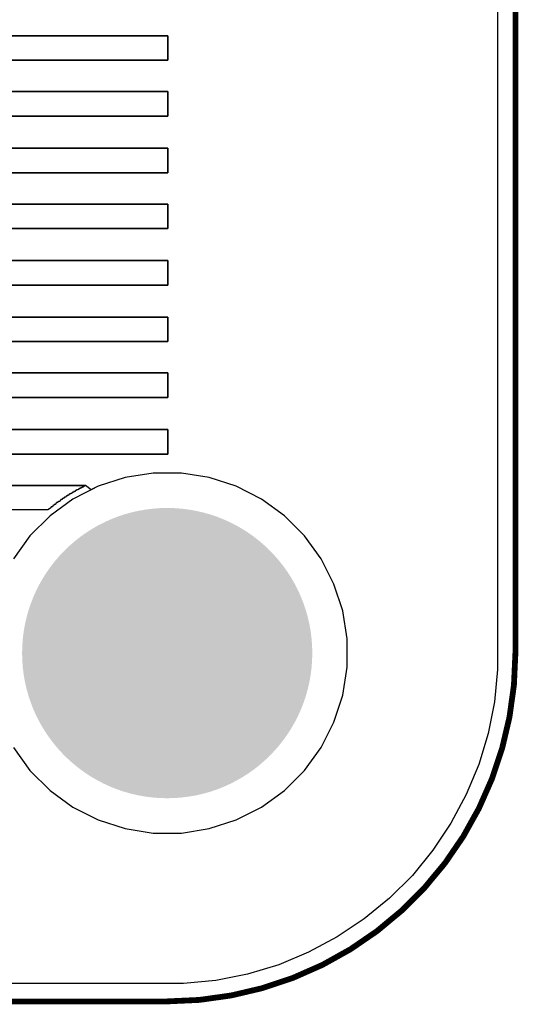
# Model space of a CAD drawing. Header units: inches. Extents: x 0 to 140, y 0 to 140.
# Tile 33 of 42: x 131.46 to 140.05, y -0.05 to 16.91. Entities that reach past the tile are written whole.
import ezdxf

# ---------------------------------------------------------------- set-up
doc = ezdxf.new("R2010")
doc.units = ezdxf.units.IN
for name, color, linetype in [('Board', 56, 'Continuous'), ('BOTTOM', 5, 'Continuous'), ('Bottom Solder', 6, 'Continuous'), ('Pad Holes', 156, 'Continuous'), ('TOP', 1, 'Continuous'), ('Top Solder', 216, 'Continuous')]:
    doc.layers.add(name, color=color, linetype=linetype)

msp = doc.modelspace()

# ---------------------------------------------------------------- hatches: boundary and pattern name
at = {"layer": 'BOTTOM'}
h = msp.add_hatch(color=5, dxfattribs=at)
edge = h.paths.add_edge_path()
edge.add_arc((134, 6), 1.5, 0, 360)
at = {"layer": 'Bottom Solder'}
h = msp.add_hatch(color=6, dxfattribs=at)
edge = h.paths.add_edge_path()
edge.add_arc((134, 6), 2.5, 0, 360)
at = {"layer": 'Pad Holes'}
h = msp.add_hatch(color=7, dxfattribs=at)
edge = h.paths.add_edge_path()
edge.add_arc((134, 6), 1.75, 0, 360)
at = {"layer": 'TOP'}
h = msp.add_hatch(color=1, dxfattribs=at)
edge = h.paths.add_edge_path()
edge.add_arc((134, 6), 1.5, 0, 360)
at = {"layer": 'Top Solder'}
h = msp.add_hatch(color=216, dxfattribs=at)
edge = h.paths.add_edge_path()
edge.add_arc((134, 6), 2.5, 0, 360)

# ---------------------------------------------------------------- linework, layer by layer
at = {"layer": 'Board', "const_width": 0.1}
for points in [[(140, 6), (140, 134)], [(6, 0), (134, 0)]]:
    msp.add_lwpolyline(points, dxfattribs=at)
msp.add_lwpolyline([(140, 6, -0.414214), (134, 0)], format="xyb", dxfattribs=at)
at = {"layer": 'Board', "const_width": 0.05}
for points in [[(139.975, 6, 1), (140.025, 6, 1)], [(139.975, 6, 1), (140.025, 6, 1)], [(133.975, 0, 1), (134.025, 0, 1)], [(133.975, 0, 1), (134.025, 0, 1)]]:
    msp.add_lwpolyline(points, format="xyb", close=True, dxfattribs=at)
at = {"layer": 'BOTTOM'}
for p, q in [((139.694, 134), (139.694, 6)), ((118.009, 16.636), (134.01, 16.636)), ((134.01, 16.636), (118.009, 16.636)), ((134.01, 16.636), (134.01, 16.213)), ((134.01, 16.213), (134.01, 16.636)), ((134.01, 16.213), (118.009, 16.213)), ((118.009, 16.213), (134.01, 16.213)), ((134.01, 15.673), (118.009, 15.673)), ((120.242, 15.673), (134.01, 15.673)), ((134.01, 15.673), (134.01, 15.25)), ((134.01, 15.25), (134.01, 15.673)), ((134.01, 15.25), (118.009, 15.25)), ((118.009, 15.25), (134.01, 15.25)), ((118.009, 14.7), (134.01, 14.7)), ((134.01, 14.7), (118.009, 14.7)), ((134.01, 14.7), (134.01, 14.276)), ((134.01, 14.276), (134.01, 14.7)), ((134.01, 14.276), (118.009, 14.276)), ((118.009, 14.276), (134.01, 14.276)), ((118.009, 13.736), (134.01, 13.736)), ((134.01, 13.736), (118.009, 13.736)), ((134.01, 13.736), (134.01, 13.313)), ((134.01, 13.313), (134.01, 13.736)), ((134.01, 13.313), (118.009, 13.313)), ((118.009, 13.313), (134.01, 13.313)), ((118.009, 12.763), (134.01, 12.763)), ((134.01, 12.763), (118.009, 12.763)), ((134.01, 12.763), (134.01, 12.34)), ((134.01, 12.34), (134.01, 12.763)), ((134.01, 12.34), (118.009, 12.34)), ((118.009, 12.34), (134.01, 12.34)), ((118.009, 11.789), (134.01, 11.789)), ((134.01, 11.789), (118.009, 11.789)), ((134.01, 11.789), (134.01, 11.366)), ((134.01, 11.366), (134.01, 11.789)), ((134.01, 11.366), (118.009, 11.366)), ((118.009, 11.366), (134.01, 11.366)), ((118.009, 10.826), (134.01, 10.826)), ((134.01, 10.826), (118.009, 10.826)), ((134.01, 10.826), (134.01, 10.403)), ((134.01, 10.403), (134.01, 10.826)), ((134.01, 10.403), (118.009, 10.403)), ((118.009, 10.403), (134.01, 10.403)), ((118.009, 9.853), (134.01, 9.853)), ((134.01, 9.853), (118.009, 9.853)), ((134.01, 9.853), (134.01, 9.429)), ((134.01, 9.429), (134.01, 9.853)), ((134.01, 9.429), (118.009, 9.429)), ((118.009, 9.429), (134.01, 9.429)), ((133.274, 9.023), (132.81, 8.873)), ((133.756, 9.1), (133.274, 9.023)), ((134.244, 9.1), (133.756, 9.1)), ((134.726, 9.023), (134.244, 9.1)), ((135.19, 8.873), (134.726, 9.023)), ((119.416, 8.89), (132.592, 8.89)), ((132.335, 8.89), (119.673, 8.89)), ((132.592, 8.89), (132.335, 8.89)), ((132.486, 8.826), (132.465, 8.826)), ((132.465, 8.826), (132.465, 8.815)), ((132.507, 8.837), (132.486, 8.837)), ((132.486, 8.837), (132.486, 8.826)), ((132.529, 8.847), (132.507, 8.847)), ((132.507, 8.847), (132.507, 8.837)), ((132.55, 8.858), (132.529, 8.858)), ((132.529, 8.858), (132.529, 8.847)), ((132.571, 8.868), (132.55, 8.868)), ((132.55, 8.868), (132.55, 8.858)), ((132.592, 8.879), (132.571, 8.879)), ((132.571, 8.879), (132.571, 8.868)), ((132.592, 8.89), (132.592, 8.879)), ((132.691, 8.812), (132.592, 8.89)), ((132.592, 8.89), (132.592, 8.89)), ((132.81, 8.873), (132.691, 8.812)), ((135.625, 8.651), (135.19, 8.873)), ((132.2, 8.657), (132.19, 8.657)), ((132.19, 8.657), (132.19, 8.646)), ((132.222, 8.667), (132.2, 8.667)), ((132.2, 8.667), (132.2, 8.657)), ((132.232, 8.678), (132.222, 8.678)), ((132.222, 8.678), (132.222, 8.667)), ((132.253, 8.688), (132.232, 8.688)), ((132.232, 8.688), (132.232, 8.678)), ((132.264, 8.699), (132.253, 8.699)), ((132.253, 8.699), (132.253, 8.688)), ((132.285, 8.71), (132.264, 8.71)), ((132.264, 8.71), (132.264, 8.699)), ((132.306, 8.72), (132.285, 8.72)), ((132.285, 8.72), (132.285, 8.71)), ((132.317, 8.731), (132.306, 8.731)), ((132.306, 8.731), (132.306, 8.72)), ((132.338, 8.741), (132.317, 8.741)), ((132.317, 8.741), (132.317, 8.731)), ((132.359, 8.752), (132.338, 8.752)), ((132.338, 8.752), (132.338, 8.741)), ((132.37, 8.763), (132.359, 8.763)), ((132.359, 8.763), (132.359, 8.752)), ((132.391, 8.773), (132.37, 8.773)), ((132.37, 8.773), (132.37, 8.763)), ((132.412, 8.784), (132.391, 8.784)), ((132.391, 8.784), (132.391, 8.773)), ((132.423, 8.794), (132.412, 8.794)), ((132.412, 8.794), (132.412, 8.784)), ((132.444, 8.805), (132.423, 8.805)), ((132.423, 8.805), (132.423, 8.794)), ((132.465, 8.815), (132.444, 8.815)), ((132.444, 8.815), (132.444, 8.805)), ((136.02, 8.364), (135.625, 8.651)), ((131.978, 8.487), (131.968, 8.487)), ((131.968, 8.487), (131.968, 8.477)), ((131.989, 8.498), (131.978, 8.498)), ((131.978, 8.498), (131.978, 8.487)), ((131.999, 8.509), (131.989, 8.509)), ((131.989, 8.509), (131.989, 8.498)), ((132.021, 8.519), (131.999, 8.519)), ((131.999, 8.519), (131.999, 8.509)), ((132.031, 8.53), (132.021, 8.53)), ((132.021, 8.53), (132.021, 8.519)), ((132.042, 8.54), (132.031, 8.54)), ((132.031, 8.54), (132.031, 8.53)), ((132.052, 8.551), (132.042, 8.551)), ((132.042, 8.551), (132.042, 8.54)), ((132.073, 8.561), (132.052, 8.561)), ((132.052, 8.561), (132.052, 8.551)), ((132.084, 8.572), (132.073, 8.572)), ((132.073, 8.572), (132.073, 8.561)), ((132.095, 8.583), (132.084, 8.583)), ((132.084, 8.583), (132.084, 8.572)), ((132.116, 8.593), (132.095, 8.593)), ((132.095, 8.593), (132.095, 8.583)), ((132.126, 8.604), (132.116, 8.604)), ((132.116, 8.604), (132.116, 8.593)), ((132.148, 8.614), (132.126, 8.614)), ((132.126, 8.614), (132.126, 8.604)), ((132.158, 8.625), (132.148, 8.625)), ((132.148, 8.625), (132.148, 8.614)), ((132.169, 8.636), (132.158, 8.636)), ((132.158, 8.636), (132.158, 8.625)), ((132.19, 8.646), (132.169, 8.646)), ((132.169, 8.646), (132.169, 8.636)), ((131.947, 8.466), (126.041, 8.466)), ((131.968, 8.477), (131.947, 8.477)), ((131.947, 8.477), (131.947, 8.466)), ((136.365, 8.019), (136.02, 8.364)), ((136.651, 7.624), (136.365, 8.019)), ((136.873, 7.19), (136.651, 7.624)), ((137.024, 6.726), (136.873, 7.19)), ((137.1, 6.244), (137.024, 6.726)), ((137.1, 5.756), (137.1, 6.244)), ((139.694, 6), (139.694, 5.72)), ((137.024, 5.274), (137.1, 5.756)), ((139.694, 5.72), (139.639, 5.163)), ((136.873, 4.81), (137.024, 5.274)), ((139.639, 5.163), (139.53, 4.615)), ((136.651, 4.375), (136.873, 4.81)), ((139.53, 4.615), (139.368, 4.079)), ((131.349, 4.375), (131.635, 3.98)), ((136.365, 3.98), (136.651, 4.375)), ((139.368, 4.079), (139.154, 3.563)), ((131.635, 3.98), (131.981, 3.635)), ((136.02, 3.635), (136.365, 3.98)), ((131.981, 3.635), (132.375, 3.348)), ((135.625, 3.348), (136.02, 3.635)), ((139.154, 3.563), (138.89, 3.069)), ((132.375, 3.348), (132.81, 3.127)), ((135.19, 3.127), (135.625, 3.348)), ((132.81, 3.127), (133.274, 2.976)), ((134.726, 2.976), (135.19, 3.127)), ((138.89, 3.069), (138.579, 2.604)), ((133.274, 2.976), (133.756, 2.9)), ((133.756, 2.9), (134.244, 2.9)), ((134.244, 2.9), (134.726, 2.976)), ((138.579, 2.604), (138.224, 2.171)), ((138.224, 2.171), (137.829, 1.776)), ((137.829, 1.776), (137.396, 1.421)), ((137.396, 1.421), (136.931, 1.11)), ((136.931, 1.11), (136.437, 0.846)), ((136.437, 0.846), (135.921, 0.632)), ((135.921, 0.632), (135.385, 0.47)), ((134.837, 0.361), (134.28, 0.306)), ((135.385, 0.47), (134.837, 0.361)), ((134.28, 0.306), (5.72, 0.306))]:
    msp.add_line(p, q, dxfattribs=at)
at = {"layer": 'Bottom Solder'}
for p, q in [((118.009, 16.636), (134.01, 16.636)), ((134.01, 16.636), (134.01, 16.213)), ((134.01, 16.213), (118.009, 16.213)), ((120.242, 15.673), (134.01, 15.673)), ((134.01, 15.673), (134.01, 15.25)), ((134.01, 15.25), (118.009, 15.25)), ((118.009, 14.7), (134.01, 14.7)), ((134.01, 14.7), (134.01, 14.276)), ((134.01, 14.276), (118.009, 14.276)), ((118.009, 13.736), (134.01, 13.736)), ((134.01, 13.736), (134.01, 13.313)), ((134.01, 13.313), (118.009, 13.313)), ((118.009, 12.763), (134.01, 12.763)), ((134.01, 12.763), (134.01, 12.34)), ((134.01, 12.34), (118.009, 12.34)), ((118.009, 11.789), (134.01, 11.789)), ((134.01, 11.789), (134.01, 11.366)), ((134.01, 11.366), (118.009, 11.366)), ((118.009, 10.826), (134.01, 10.826)), ((134.01, 10.826), (134.01, 10.403)), ((134.01, 10.403), (118.009, 10.403)), ((118.009, 9.853), (134.01, 9.853)), ((134.01, 9.853), (134.01, 9.429)), ((134.01, 9.429), (118.009, 9.429)), ((119.416, 8.89), (132.592, 8.89)), ((132.486, 8.826), (132.465, 8.826)), ((132.465, 8.826), (132.465, 8.815)), ((132.507, 8.837), (132.486, 8.837)), ((132.486, 8.837), (132.486, 8.826)), ((132.529, 8.847), (132.507, 8.847)), ((132.507, 8.847), (132.507, 8.837)), ((132.55, 8.858), (132.529, 8.858)), ((132.529, 8.858), (132.529, 8.847)), ((132.571, 8.868), (132.55, 8.868)), ((132.55, 8.868), (132.55, 8.858)), ((132.592, 8.879), (132.571, 8.879)), ((132.571, 8.879), (132.571, 8.868)), ((132.592, 8.89), (132.592, 8.879)), ((132.2, 8.657), (132.19, 8.657)), ((132.19, 8.657), (132.19, 8.646)), ((132.222, 8.667), (132.2, 8.667)), ((132.2, 8.667), (132.2, 8.657)), ((132.232, 8.678), (132.222, 8.678)), ((132.222, 8.678), (132.222, 8.667)), ((132.253, 8.688), (132.232, 8.688)), ((132.232, 8.688), (132.232, 8.678)), ((132.264, 8.699), (132.253, 8.699)), ((132.253, 8.699), (132.253, 8.688)), ((132.285, 8.71), (132.264, 8.71)), ((132.264, 8.71), (132.264, 8.699)), ((132.306, 8.72), (132.285, 8.72)), ((132.285, 8.72), (132.285, 8.71)), ((132.317, 8.731), (132.306, 8.731)), ((132.306, 8.731), (132.306, 8.72)), ((132.338, 8.741), (132.317, 8.741)), ((132.317, 8.741), (132.317, 8.731)), ((132.359, 8.752), (132.338, 8.752)), ((132.338, 8.752), (132.338, 8.741)), ((132.37, 8.763), (132.359, 8.763)), ((132.359, 8.763), (132.359, 8.752)), ((132.391, 8.773), (132.37, 8.773)), ((132.37, 8.773), (132.37, 8.763)), ((132.412, 8.784), (132.391, 8.784)), ((132.391, 8.784), (132.391, 8.773)), ((132.423, 8.794), (132.412, 8.794)), ((132.412, 8.794), (132.412, 8.784)), ((132.444, 8.805), (132.423, 8.805)), ((132.423, 8.805), (132.423, 8.794)), ((132.465, 8.815), (132.444, 8.815)), ((132.444, 8.815), (132.444, 8.805)), ((131.978, 8.487), (131.968, 8.487)), ((131.968, 8.487), (131.968, 8.477)), ((131.989, 8.498), (131.978, 8.498)), ((131.978, 8.498), (131.978, 8.487)), ((131.999, 8.509), (131.989, 8.509)), ((131.989, 8.509), (131.989, 8.498)), ((132.021, 8.519), (131.999, 8.519)), ((131.999, 8.519), (131.999, 8.509)), ((132.031, 8.53), (132.021, 8.53)), ((132.021, 8.53), (132.021, 8.519)), ((132.042, 8.54), (132.031, 8.54)), ((132.031, 8.54), (132.031, 8.53)), ((132.052, 8.551), (132.042, 8.551)), ((132.042, 8.551), (132.042, 8.54)), ((132.073, 8.561), (132.052, 8.561)), ((132.052, 8.561), (132.052, 8.551)), ((132.084, 8.572), (132.073, 8.572)), ((132.073, 8.572), (132.073, 8.561)), ((132.095, 8.583), (132.084, 8.583)), ((132.084, 8.583), (132.084, 8.572)), ((132.116, 8.593), (132.095, 8.593)), ((132.095, 8.593), (132.095, 8.583)), ((132.126, 8.604), (132.116, 8.604)), ((132.116, 8.604), (132.116, 8.593)), ((132.148, 8.614), (132.126, 8.614)), ((132.126, 8.614), (132.126, 8.604)), ((132.158, 8.625), (132.148, 8.625)), ((132.148, 8.625), (132.148, 8.614)), ((132.169, 8.636), (132.158, 8.636)), ((132.158, 8.636), (132.158, 8.625)), ((132.19, 8.646), (132.169, 8.646)), ((132.169, 8.646), (132.169, 8.636)), ((131.947, 8.466), (126.041, 8.466)), ((131.968, 8.477), (131.947, 8.477)), ((131.947, 8.477), (131.947, 8.466))]:
    msp.add_line(p, q, dxfattribs=at)
at = {"layer": 'TOP'}
for p, q in [((139.694, 134), (139.694, 6)), ((133.274, 9.023), (132.81, 8.873)), ((133.756, 9.1), (133.274, 9.023)), ((134.244, 9.1), (133.756, 9.1)), ((134.726, 9.023), (134.244, 9.1)), ((135.19, 8.873), (134.726, 9.023)), ((132.81, 8.873), (132.375, 8.651)), ((135.625, 8.651), (135.19, 8.873)), ((132.375, 8.651), (131.981, 8.364)), ((136.02, 8.364), (135.625, 8.651)), ((131.981, 8.364), (131.635, 8.019)), ((136.365, 8.019), (136.02, 8.364)), ((131.635, 8.019), (131.349, 7.624)), ((136.651, 7.624), (136.365, 8.019)), ((136.873, 7.19), (136.651, 7.624)), ((137.024, 6.726), (136.873, 7.19)), ((137.1, 6.244), (137.024, 6.726)), ((137.1, 5.756), (137.1, 6.244)), ((139.694, 6), (139.694, 5.72)), ((137.024, 5.274), (137.1, 5.756)), ((139.694, 5.72), (139.639, 5.163)), ((136.873, 4.81), (137.024, 5.274)), ((139.639, 5.163), (139.53, 4.615)), ((136.651, 4.375), (136.873, 4.81)), ((139.53, 4.615), (139.368, 4.079)), ((131.349, 4.375), (131.635, 3.98)), ((136.365, 3.98), (136.651, 4.375)), ((139.368, 4.079), (139.154, 3.563)), ((131.635, 3.98), (131.981, 3.635)), ((136.02, 3.635), (136.365, 3.98)), ((131.981, 3.635), (132.375, 3.348)), ((135.625, 3.348), (136.02, 3.635)), ((139.154, 3.563), (138.89, 3.069)), ((132.375, 3.348), (132.81, 3.127)), ((135.19, 3.127), (135.625, 3.348)), ((132.81, 3.127), (133.274, 2.976)), ((134.726, 2.976), (135.19, 3.127)), ((138.89, 3.069), (138.579, 2.604)), ((133.274, 2.976), (133.756, 2.9)), ((133.756, 2.9), (134.244, 2.9)), ((134.244, 2.9), (134.726, 2.976)), ((138.579, 2.604), (138.224, 2.171)), ((138.224, 2.171), (137.829, 1.776)), ((137.829, 1.776), (137.396, 1.421)), ((137.396, 1.421), (136.931, 1.11)), ((136.931, 1.11), (136.437, 0.846)), ((136.437, 0.846), (135.921, 0.632)), ((135.921, 0.632), (135.385, 0.47)), ((134.837, 0.361), (134.28, 0.306)), ((135.385, 0.47), (134.837, 0.361)), ((134.28, 0.306), (5.72, 0.306))]:
    msp.add_line(p, q, dxfattribs=at)

doc.saveas('drawing.dxf')
